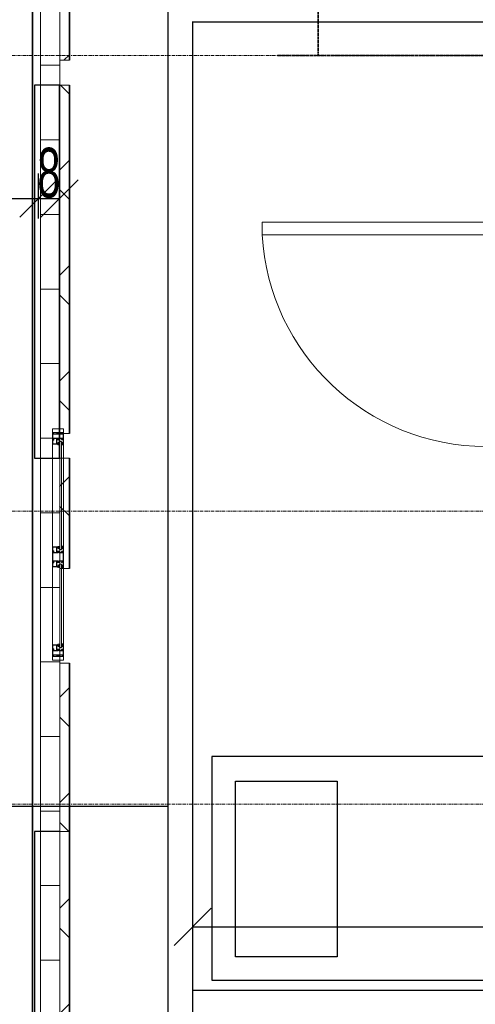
# Model space of a CAD drawing. Header units: millimetres. Extents: x -57334 to 14098, y -25409 to 16656.
# Tile 16 of 50: x -35100 to -33266, y -4374 to -416. Entities that reach past the tile are written whole.
import ezdxf

# ---------------------------------------------------------------- set-up
doc = ezdxf.new("R2010")
doc.units = ezdxf.units.MM
doc.linetypes.add('__FK_przerywana', pattern=[3.2004, 1.6002, -1.6002])
doc.linetypes.add('Linia siatki', pattern=[22.225, 12.7, -3.175, 3.175, -3.175])
for name, color, linetype, lineweight in [('A-ANNO-DIMS', 7, 'Continuous', 5), ('A-DETL-GENF', 7, 'Continuous', 5), ('A-DOOR', 7, 'Continuous', 5), ('A-GLAZ', 7, 'Continuous', 5), ('A-ROOF', 7, 'Continuous', 5), ('A-ROOF-PATT', 7, 'Continuous', 35), ('A-WALL', 7, 'Continuous', 5), ('G-IMPT', 7, 'Continuous', 5), ('S-GRID', 7, 'Continuous', 5)]:
    doc.layers.add(name, color=color, linetype=linetype, lineweight=lineweight)
doc.layers.add('A-DETL', color=7, linetype='Continuous', lineweight=5, true_color=0x00a600)
doc.styles.add('Arial_5', font='arial.ttf', dxfattribs={"width": 0.6, "height": 200})
doc.dimstyles.new('standard_wielkość_otworów', dxfattribs={"dimscale": 304.8, "dimtxt": 204.05188, "dimasz": 0.492126, "dimexe": 0.328084, "dimexo": 0.0625, "dimgap": 0, "dimtad": 1, "dimdec": 0, "dimlfac": 0.1, "dimzin": 0, "dimdsep": 46, "dimtxsty": 'Arial_5', "dimblk1": 'OBLIQUE', "dimblk2": 'OBLIQUE', "dimsah": 1, "dimcen": 0.09, "dimazin": 0, "dimtfac": 1, "dimtdec": 4, "dimtix": 1, "dimtmove": 0, "dimatfit": 3, "dimfxl": 0.328084, "dimfxlon": 1, "dimtvp": 1, "dimtolj": 1, "dimtzin": 0, "dimarcsym": 2})

# ---------------------------------------------------------------- blocks, each defined once
blk = doc.blocks.new('_Oblique')
at = {"color": 0, "linetype": 'ByBlock', "lineweight": -2}
blk.add_line((-0.5, -0.5), (0.5, 0.5), dxfattribs=at)
blk = doc.blocks.new('DIMBLOCK94-RZUT PIĘTRA II')
at = {"layer": 'A-ANNO-DIMS', "color": 0, "lineweight": -2, "transparency": 16777216}
for p, q in [((-36329.7, -1053.4), (-36329.7, -1234.4)), ((-35024.3, -1215.3), (-35024.3, -1034.4)), ((-36329.7, -1134.4), (-35024.3, -1134.4))]:
    blk.add_line(p, q, dxfattribs=at)
at = {"layer": 'Defpoints', "color": 0, "transparency": 16777216}
for p in [(-36329.7, -1034.4), (-35024.3, -1134.4), (-35024.3, -1234.4)]:
    blk.add_point(p, dxfattribs=at)
at = {"layer": 'A-ANNO-DIMS', "color": 0, "lineweight": -2, "transparency": 16777216, "xscale": 150, "yscale": 150, "zscale": 150, "rotation": 180}
blk.add_blockref('_Oblique', (-36329.7, -1134.4), dxfattribs=at)
at = {"layer": 'A-ANNO-DIMS', "color": 0, "lineweight": -2, "transparency": 16777216, "xscale": 150, "yscale": 150, "zscale": 150}
blk.add_blockref('_Oblique', (-35024.3, -1134.4), dxfattribs=at)
at = {"layer": 'A-ANNO-DIMS', "color": 0, "transparency": 16777216, "insert": (-35677, -1032.2), "char_height": 200, "width": 327.739, "attachment_point": 5, "style": 'Arial_5'}
blk.add_mtext('\\A1;131', dxfattribs=at)
blk = doc.blocks.new('DIMBLOCK95-RZUT PIĘTRA II')
at = {"layer": 'A-ANNO-DIMS', "color": 0, "lineweight": -2, "transparency": 16777216}
for p, q in [((-35024.3, -1215.3), (-35024.3, -1034.4)), ((-34939.7, -1053.4), (-34939.7, -1234.4)), ((-35024.3, -1134.4), (-34939.7, -1134.4))]:
    blk.add_line(p, q, dxfattribs=at)
at = {"layer": 'Defpoints', "color": 0, "transparency": 16777216}
for p in [(-34939.7, -1034.4), (-34939.7, -1134.4), (-35024.3, -1234.4)]:
    blk.add_point(p, dxfattribs=at)
at = {"layer": 'A-ANNO-DIMS', "color": 0, "lineweight": -2, "transparency": 16777216, "xscale": 150, "yscale": 150, "zscale": 150, "rotation": 180}
blk.add_blockref('_Oblique', (-35024.3, -1134.4), dxfattribs=at)
at = {"layer": 'A-ANNO-DIMS', "color": 0, "lineweight": -2, "transparency": 16777216, "xscale": 150, "yscale": 150, "zscale": 150}
blk.add_blockref('_Oblique', (-34939.7, -1134.4), dxfattribs=at)
at = {"layer": 'A-ANNO-DIMS', "color": 0, "transparency": 16777216, "insert": (-34982, -1032.3), "char_height": 200, "width": 109.246, "attachment_point": 5, "style": 'Arial_5'}
blk.add_mtext('\\A1;8', dxfattribs=at)
blk = doc.blocks.new('M_Jednoskrzydłowe płytowe - 90-1500678-RZUT PIĘTRA II')
at = {"layer": 'A-DOOR', "lineweight": 18}
for p, q in [((399, 150), (399, 1050.2)), ((450, 1050.2), (399, 1050.2)), ((450, 150), (450, 1050.2)), ((450, 150), (399, 150))]:
    blk.add_line(p, q, dxfattribs=at)
at = {"layer": 'A-DOOR'}
blk.add_arc((450, 150), 901.7, 93.2424, 180, dxfattribs=at)
blk = doc.blocks.new('*D282')
at = {"layer": 'A-ANNO-DIMS', "color": 0, "lineweight": -2, "transparency": 16777216}
for p, q in [((-34403.5, -4300.4), (-34403.5, -3963)), ((-31253.4, -4300.4), (-31253.4, -3963)), ((-34403.5, -4063), (-31253.4, -4063))]:
    blk.add_line(p, q, dxfattribs=at)
at = {"layer": 'Defpoints', "color": 0, "transparency": 16777216}
for p in [(-31253.4, -4063), (-34403.5, -4319.4), (-31253.4, -4319.4)]:
    blk.add_point(p, dxfattribs=at)
at = {"layer": 'A-ANNO-DIMS', "color": 0, "lineweight": -2, "transparency": 16777216, "xscale": 150, "yscale": 150, "zscale": 150, "rotation": 180}
blk.add_blockref('_Oblique', (-34403.5, -4063), dxfattribs=at)
at = {"layer": 'A-ANNO-DIMS', "color": 0, "lineweight": -2, "transparency": 16777216, "xscale": 150, "yscale": 150, "zscale": 150}
blk.add_blockref('_Oblique', (-31253.4, -4063), dxfattribs=at)
at = {"layer": 'A-ANNO-DIMS', "color": 0, "transparency": 16777216, "insert": (-32828.5, -3960.8), "char_height": 200, "attachment_point": 5, "style": 'Arial_5'}
blk.add_mtext('\\A1;315', dxfattribs=at)
blk = doc.blocks.new('Aluprof_MB-45_I_Alu_Window-FIX-4-panel_ENG_R-00495 - 1230 x 1484-1595857-RZUT PIĘTRA II')
at = {"layer": 'A-DETL-GENF'}
for p, q in [((6.5, 45), (-400, 45)), ((400, 45), (93.5, 45)), ((-400, 36), (6.5, 36)), ((-400, 30), (6.5, 30)), ((93.5, 36), (400, 36)), ((93.5, 30), (400, 30)), ((11.3, 0), (-403.3, 0)), ((403.2, 0), (61.1, 0))]:
    blk.add_line(p, q, dxfattribs=at)
at = {"layer": 'A-GLAZ', "color": 55, "true_color": 0xafaf3c}
for p, q in [((-465, 45), (-450, 45)), ((-465, 0), (-465, 45)), ((-450, 45), (-450, 0)), ((465, 45), (450, 45)), ((450, 45), (450, 0)), ((465, 0), (465, 45)), ((-450, 0), (-465, 0)), ((450, 0), (465, 0))]:
    blk.add_line(p, q, dxfattribs=at)
at = {"layer": 'G-IMPT'}
for p, q in [((-412.7, 30), (-412.4, 30)), ((-403.2, 26.3), (-405.1, 26.3)), ((-403, 21.6), (-402.9, 23.3)), ((-401.9, 21.4), (-402.8, 21.4)), ((-402.6, 27.3), (-402.7, 26.8)), ((-402.4, 30), (-400.9, 30)), ((-399.9, 28.3), (-401.1, 22.1)), ((6.4, 28.3), (7.6, 22.1)), ((8.9, 30), (7.4, 30)), ((8.4, 21.4), (9.3, 21.4)), ((9.1, 27.3), (9.2, 26.8)), ((9.5, 21.6), (9.4, 23.3)), ((9.7, 26.3), (11.6, 26.3)), ((19.2, 30), (18.9, 30)), ((80.8, 30), (81.1, 30)), ((90.3, 26.3), (88.4, 26.3)), ((90.5, 21.6), (90.6, 23.3)), ((91.6, 21.4), (90.7, 21.4)), ((90.9, 27.3), (90.8, 26.8)), ((91.1, 30), (92.6, 30)), ((93.6, 28.3), (92.4, 22.1)), ((399.9, 28.3), (401.1, 22.1)), ((402.4, 30), (400.9, 30)), ((401.9, 21.4), (402.8, 21.4)), ((402.6, 27.3), (402.7, 26.8)), ((403, 21.6), (402.9, 23.3)), ((403.2, 26.3), (405.1, 26.3)), ((412.7, 30), (412.4, 30))]:
    blk.add_line(p, q, dxfattribs=at)
at = {"layer": 'G-IMPT', "flags": 128}
for points in [[(-400, 44.5), (-400.5, 45), (-450, 45), (-450, 41.4), (-448.5, 41), (-448, 41), (-448, 43), (-445, 43), (-445, 33.2), (-444.8, 33), (-445, 32.8), (-445, 25), (-448, 25), (-448, 27), (-448.5, 27), (-450, 26.6), (-450, 18.4), (-448.5, 18), (-448, 18), (-448, 20), (-445, 20), (-445, 11.2), (-444.8, 11), (-445, 10.8), (-445, 2), (-448, 2), (-448, 4), (-448.5, 4), (-450, 3.6), (-450, 0), (-421, 0), (-421, 3.6), (-422.5, 4), (-423, 4), (-423, 2), (-426, 2), (-426, 10.8), (-426.2, 11), (-426, 11.2), (-426, 20), (-423, 20), (-423, 18), (-422.5, 18), (-421, 18.4), (-421, 29.1), (-421.2, 29.3), (-422, 29.3), (-422.2, 29.1), (-422.2, 27.8), (-426, 27.8), (-426, 32.8), (-426.2, 33), (-426, 33.2), (-426, 38.3), (-422.2, 38.3), (-422.2, 37), (-422, 36.8), (-421.2, 36.8), (-421, 37), (-421, 39.5), (-421.2, 39.7), (-424.5, 39.7), (-424.5, 41), (-426, 41), (-426, 43.4), (-410, 43.4), (-410, 41), (-411.5, 41), (-411.5, 40), (-408, 40), (-407, 41), (-408.5, 41), (-408.5, 43.5), (-401.5, 43.5), (-401.5, 41), (-403, 41), (-402, 40), (-400, 40)], [(-427.6, 26.8), (-427.1, 26.3), (-422.5, 26.3), (-422.5, 21.5), (-427.1, 21.5), (-427.6, 21), (-427.6, 1.6), (-443.4, 1.6), (-443.4, 21), (-443.9, 21.5), (-448.5, 21.5), (-448.5, 23.5), (-443.9, 23.5), (-443.4, 24), (-443.4, 43.4), (-427.6, 43.4)], [(-406.3, 36.1), (-407.9, 36.1), (-408.7, 36), (-410, 36), (-410.3, 36.3), (-410, 39.7), (-409.7, 40), (-400.3, 40), (-400, 39.7), (-399.7, 36.3), (-400, 36), (-401.3, 36), (-402.1, 36.1), (-403.7, 36.1), (-404.4, 36), (-405.6, 36)], [(12.8, 36.1), (14.4, 36.1), (15.2, 36), (16.5, 36), (16.8, 36.3), (16.5, 39.7), (16.2, 40), (6.8, 40), (6.5, 39.7), (6.2, 36.3), (6.5, 36), (7.8, 36), (8.6, 36.1), (10.2, 36.1), (10.9, 36), (12.1, 36)], [(93, 45), (93.5, 44.5), (93.5, 40), (91.5, 40), (90.5, 41), (92, 41), (92, 43.5), (85, 43.5), (85, 41), (86.5, 41), (85.5, 40), (82, 40), (82, 41), (83.5, 41), (83.5, 43.2), (67.5, 43.2), (67.5, 41), (69, 41), (69, 39.7), (72.3, 39.7), (72.5, 39.5), (72.5, 37), (72.3, 36.8), (71.5, 36.8), (71.3, 37), (71.3, 38.3), (67.4, 38.3), (67.4, 33.2), (67.2, 33), (67.4, 32.8), (67.4, 27.8), (71.3, 27.8), (71.3, 29.1), (71.5, 29.3), (72.3, 29.3), (72.5, 29.1), (72.5, 18.4), (71, 18), (70.5, 18), (70.5, 20), (67.5, 20), (67.5, 11.2), (67.3, 11), (67.5, 10.8), (67.5, 2), (70.5, 2), (70.5, 4), (71, 4), (72.5, 3.6), (72.5, 0), (27.5, 0), (27.5, 3.6), (29, 4), (29.5, 4), (29.5, 2), (32.5, 2), (32.5, 10.8), (32.7, 11), (32.5, 11.2), (32.5, 20), (29.5, 20), (29.5, 18), (29, 18), (27.5, 18.4), (27.5, 29.1), (27.7, 29.3), (28.5, 29.3), (28.7, 29.1), (28.7, 27.8), (32.6, 27.8), (32.6, 32.8), (32.8, 33), (32.6, 33.2), (32.6, 38.3), (28.7, 38.3), (28.7, 37), (28.5, 36.8), (27.7, 36.8), (27.5, 37), (27.5, 39.5), (27.7, 39.7), (31, 39.7), (31, 41), (32.5, 41), (32.5, 43.4), (16.5, 43.4), (16.5, 41), (18, 41), (18, 40), (14.5, 40), (13.5, 41), (15, 41), (15, 43.5), (8, 43.5), (8, 41), (9.5, 41), (8.5, 40), (6.5, 40), (6.5, 44.5), (7, 45)], [(34.3, 43.2), (65.7, 43.2), (65.7, 26.5), (66.2, 26), (70.7, 26), (70.7, 21.8), (66.2, 21.8), (65.7, 21.3), (65.7, 1.8), (34.3, 1.8), (34.3, 21.3), (33.8, 21.8), (29.3, 21.8), (29.3, 26), (33.8, 26), (34.3, 26.5)], [(87.2, 36.1), (85.6, 36.1), (84.8, 36), (83.5, 36), (83.2, 36.3), (83.5, 39.7), (83.8, 40), (93.2, 40), (93.5, 39.7), (93.8, 36.3), (93.5, 36), (92.2, 36), (91.4, 36.1), (89.8, 36.1), (89.1, 36), (87.9, 36)], [(406.3, 36.1), (407.9, 36.1), (408.7, 36), (410, 36), (410.3, 36.3), (410, 39.7), (409.7, 40), (400.3, 40), (400, 39.7), (399.7, 36.3), (400, 36), (401.3, 36), (402.1, 36.1), (403.7, 36.1), (404.4, 36), (405.6, 36)], [(400, 44.5), (400.5, 45), (450, 45), (450, 41.4), (448.5, 41), (448, 41), (448, 43), (445, 43), (445, 33.2), (444.8, 33), (445, 32.8), (445, 25), (448, 25), (448, 27), (448.5, 27), (450, 26.6), (450, 18.4), (448.5, 18), (448, 18), (448, 20), (445, 20), (445, 11.2), (444.8, 11), (445, 10.8), (445, 2), (448, 2), (448, 4), (448.5, 4), (450, 3.6), (450, 0), (421, 0), (421, 3.6), (422.5, 4), (423, 4), (423, 2), (426, 2), (426, 10.8), (426.2, 11), (426, 11.2), (426, 20), (423, 20), (423, 18), (422.5, 18), (421, 18.4), (421, 29.1), (421.2, 29.3), (422, 29.3), (422.2, 29.1), (422.2, 27.8), (426, 27.8), (426, 32.8), (426.2, 33), (426, 33.2), (426, 38.3), (422.2, 38.3), (422.2, 37), (422, 36.8), (421.2, 36.8), (421, 37), (421, 39.5), (421.2, 39.7), (424.5, 39.7), (424.5, 41), (426, 41), (426, 43.4), (410, 43.4), (410, 41), (411.5, 41), (411.5, 40), (408, 40), (407, 41), (408.5, 41), (408.5, 43.5), (401.5, 43.5), (401.5, 41), (403, 41), (402, 40), (400, 40)], [(427.6, 26.8), (427.1, 26.3), (422.5, 26.3), (422.5, 21.5), (427.1, 21.5), (427.6, 21), (427.6, 1.6), (443.4, 1.6), (443.4, 21), (443.9, 21.5), (448.5, 21.5), (448.5, 23.5), (443.9, 23.5), (443.4, 24), (443.4, 43.4), (427.6, 43.4)], [(-423.2, 4.2), (-423.3, 3.8), (-423.9, 3.6), (-425, 4.3), (-424.7, 5.2), (-419.8, 5.2), (-419.8, 1.9), (-419.3, 1.4), (-405.4, 1.4), (-404.4, 2.4), (-404.4, 16.3), (-404.9, 16.8), (-422.2, 16.8), (-425.1, 16.8), (-425.5, 17.7), (-423.6, 19.5), (-423.2, 19.4), (-423.2, 17.8), (-421, 17.8), (-404.8, 17.8), (-404.3, 18.3), (-404.3, 20.5), (-405.5, 20.5), (-410.6, 22.4), (-411, 22.9), (-410.9, 23.3), (-410.2, 23.5), (-405.3, 21.7), (-404.5, 21.7), (-404.8, 23.5), (-403.5, 23.5), (-403, 23), (-403, 0.2), (-403.3, 0), (-421, 0), (-421, 4.2)], [(29.7, 4.2), (29.8, 3.8), (30.4, 3.6), (31.5, 4.3), (31.2, 5.2), (26.3, 5.2), (26.3, 1.9), (25.8, 1.4), (11.9, 1.4), (10.9, 2.4), (10.9, 16.3), (11.4, 16.8), (28.7, 16.8), (31.6, 16.8), (32, 17.7), (30.1, 19.5), (29.7, 19.4), (29.7, 17.8), (27.5, 17.8), (11.3, 17.8), (10.8, 18.3), (10.8, 20.5), (12, 20.5), (17.1, 22.4), (17.5, 22.9), (17.4, 23.3), (16.7, 23.5), (11.8, 21.7), (11, 21.7), (11.3, 23.5), (10, 23.5), (9.5, 23), (9.5, 0.2), (9.7, 0), (27.5, 0), (27.5, 4.2)], [(70.3, 4.2), (70.2, 3.8), (69.6, 3.6), (68.5, 4.3), (68.8, 5.2), (73.7, 5.2), (73.7, 1.9), (74.2, 1.4), (88.1, 1.4), (89.1, 2.4), (89.1, 16.3), (88.6, 16.8), (71.3, 16.8), (68.4, 16.8), (68, 17.7), (69.9, 19.5), (70.3, 19.4), (70.3, 17.8), (72.5, 17.8), (88.7, 17.8), (89.2, 18.3), (89.2, 20.5), (88, 20.5), (82.9, 22.4), (82.5, 22.9), (82.6, 23.3), (83.3, 23.5), (88.2, 21.7), (89, 21.7), (88.7, 23.5), (90, 23.5), (90.5, 23), (90.5, 0.2), (90.2, 0), (72.5, 0), (72.5, 4.2)], [(423.2, 4.2), (423.3, 3.8), (423.9, 3.6), (425, 4.3), (424.7, 5.2), (419.8, 5.2), (419.8, 1.9), (419.3, 1.4), (405.4, 1.4), (404.4, 2.4), (404.4, 16.3), (404.9, 16.8), (422.2, 16.8), (425.1, 16.8), (425.5, 17.7), (423.6, 19.5), (423.2, 19.4), (423.2, 17.8), (421, 17.8), (404.8, 17.8), (404.3, 18.3), (404.3, 20.5), (405.5, 20.5), (410.6, 22.4), (411, 22.9), (410.9, 23.3), (410.2, 23.5), (405.3, 21.7), (404.5, 21.7), (404.8, 23.5), (403.5, 23.5), (403, 23), (403, 0.2), (403.2, 0), (421, 0), (421, 4.2)]]:
    blk.add_lwpolyline(points, close=True, dxfattribs=at)
for points in [[(-407, 40), (-407, 41), (-407.5, 41), (-407.5, 41.5), (-407.3, 41.9), (-406.5, 43), (-403.5, 43), (-402.7, 41.9), (-402.5, 41.5), (-402.5, 41), (-403, 41), (-403, 40)], [(13.5, 40), (13.5, 41), (14, 41), (14, 41.5), (13.8, 41.9), (13, 43), (10, 43), (9.2, 41.9), (9, 41.5), (9, 41), (9.5, 41), (9.5, 40)], [(86.5, 40), (86.5, 41), (86, 41), (86, 41.5), (86.2, 41.9), (87, 43), (90, 43), (90.8, 41.9), (91, 41.5), (91, 41), (90.5, 41), (90.5, 40)], [(407, 40), (407, 41), (407.5, 41), (407.5, 41.5), (407.3, 41.9), (406.5, 43), (403.5, 43), (402.7, 41.9), (402.5, 41.5), (402.5, 41), (403, 41), (403, 40)], [(-354, 36), (-414, 36), (-414, 30), (-354, 30)], [(-403.1, 23.5), (-405.2, 23.5), (-405.4, 22.7)], [(-39.5, 36), (20.5, 36), (20.5, 30), (-39.5, 30)], [(9.6, 23.5), (11.7, 23.5), (11.9, 22.7)], [(139.5, 36), (79.5, 36), (79.5, 30), (139.5, 30)], [(90.4, 23.5), (88.3, 23.5), (88.1, 22.7)], [(354, 36), (414, 36), (414, 30), (354, 30)], [(403.1, 23.5), (405.2, 23.5), (405.4, 22.7)]]:
    blk.add_lwpolyline(points, dxfattribs=at)
at = {"layer": 'G-IMPT'}
for centre in [(-405, 41.3), (11.5, 41.3), (88.5, 41.3), (405, 41.3)]:
    blk.add_circle(centre, 1, dxfattribs=at)
for centre, radius, start, end in [((-412.8, 29.2), 0.82, 88.3309, 254.1936), ((-416.2, 18), 10.9, 24.1906, 72.9309), ((-413, 22.9), 7.1, 38.4087, 84.7254), ((-407, 27.7), 0.57, 216.6541, 311.4905), ((-402.3, 25.2), 4.82, 91.8339, 154.522), ((-405.9, 22.8), 0.5, 224.7824, 345), ((-402.3, 26), 3.53, 72.0819, 164.2736), ((-405.1, 27), 0.606, 180.9387, 274.7577), ((-403.4, 27), 0.711, 284.2724, 341.4484), ((-403.1, 23.3), 0.2, 355, 90), ((-402.8, 21.6), 0.2, 175, 270), ((-401.2, 27), 1.38, 95.8715, 168.0912), ((-401.9, 22.2), 0.8, 270, 355.7208), ((-401.4, 28.9), 0.492, 278.4511, 68.4438), ((-401, 28.8), 1.19, 335.9195, 86.1021), ((7.5, 28.8), 1.19, 93.8979, 204.0805), ((7.9, 28.9), 0.492, 111.5562, 261.5489), ((8.4, 22.2), 0.8, 184.2792, 270), ((8.8, 26), 3.53, 15.7264, 107.9181), ((7.7, 27), 1.38, 11.9088, 84.1285), ((8.8, 25.2), 4.82, 25.478, 88.1661), ((9.9, 27), 0.711, 198.5516, 255.7276), ((9.3, 21.6), 0.2, 270, 5), ((9.6, 23.3), 0.2, 90, 185), ((11.6, 27), 0.606, 265.2423, 359.0613), ((12.4, 22.8), 0.5, 195, 315.2176), ((22.7, 18), 10.9, 107.0691, 155.8094), ((13.5, 27.7), 0.57, 228.5095, 323.3459), ((19.5, 22.9), 7.1, 95.2746, 141.5913), ((19.3, 29.2), 0.82, 285.8064, 91.6691), ((80.7, 29.2), 0.82, 88.3309, 254.1936), ((77.3, 18), 10.9, 24.1906, 72.9309), ((80.5, 22.9), 7.1, 38.4087, 84.7254), ((86.5, 27.7), 0.57, 216.6541, 311.4905), ((91.2, 25.2), 4.82, 91.8339, 154.522), ((87.6, 22.8), 0.5, 224.7824, 345), ((91.2, 26), 3.53, 72.0819, 164.2736), ((88.4, 27), 0.606, 180.9387, 274.7577), ((90.1, 27), 0.711, 284.2724, 341.4484), ((90.4, 23.3), 0.2, 355, 90), ((90.7, 21.6), 0.2, 175, 270), ((92.3, 27), 1.38, 95.8715, 168.0912), ((91.6, 22.2), 0.8, 270, 355.7208), ((92.1, 28.9), 0.492, 278.4511, 68.4438), ((92.5, 28.8), 1.19, 335.9195, 86.1021), ((401, 28.8), 1.19, 93.8979, 204.0805), ((401.4, 28.9), 0.492, 111.5562, 261.5489), ((401.9, 22.2), 0.8, 184.2792, 270), ((402.3, 26), 3.53, 15.7264, 107.9181), ((401.2, 27), 1.38, 11.9088, 84.1285), ((402.3, 25.2), 4.82, 25.478, 88.1661), ((403.4, 27), 0.711, 198.5516, 255.7276), ((402.8, 21.6), 0.2, 270, 5), ((403.1, 23.3), 0.2, 90, 185), ((405.1, 27), 0.606, 265.2423, 359.0613), ((405.9, 22.8), 0.5, 195, 315.2176), ((416.2, 18), 10.9, 107.0691, 155.8094), ((407, 27.7), 0.57, 228.5095, 323.3459), ((413, 22.9), 7.1, 95.2746, 141.5913), ((412.8, 29.2), 0.82, 285.8064, 91.6691)]:
    blk.add_arc(centre, radius, start, end, dxfattribs=at)

msp = doc.modelspace()

# ---------------------------------------------------------------- hatches: boundary and pattern name
at = {"layer": 'A-ROOF-PATT', "lineweight": 5}
h = msp.add_hatch(dxfattribs=at)
h.set_pattern_fill('FP_1', color=256, style=0, pattern_type=2)
h.set_pattern_definition([(0, (0, 0), (0, 299.803), []), (90, (0, 0), (-299.803, 2e-14), [])])
h.paths.add_polyline_path([(-35016.3, -12888.5), (-30356.8, -12931), (-30356.8, -10561), (-10402.7, -10561), (-10402.7, -12931), (-5606.8, -12931), (-5606.8, 1742.2), (-27689.4, 1742.2), (-27689.4, 1664.4), (-5684.6, 1664.4), (-5684.6, -12853.2), (-10324.9, -12853.2), (-10324.9, -10483.2), (-30434.6, -10483.2), (-30434.6, -12853.2), (-34938.5, -12853.2), (-34938.5, 1664.4), (-33349.4, 1664.4), (-33349.4, 1742.2), (-35016.3, 1742.2), (-35016.3, -11461.5)])
h = msp.add_hatch(dxfattribs=at)
h.set_pattern_fill('FP_2', color=256, style=0, pattern_type=2)
h.set_pattern_definition([(45, (0, 0), (-211.9927, 211.9927), []), (135, (0, 0), (-211.9927, -211.9927), [])])
h.paths.add_polyline_path([(-8762, -12853.2), (-5684.6, -12853.2), (-5684.6, -8454.4), (-5723.5, -8454.4), (-5723.5, -12814.3), (-10286, -12814.3), (-10286, -10444.3), (-14203.4, -10444.3), (-14203.4, -10483.2), (-10324.9, -10483.2), (-10324.9, -12853.2)])
h.paths.add_polyline_path([(-34125.3, -12853.2), (-30434.6, -12853.2), (-30434.6, -10483.2), (-28093.4, -10483.2), (-28093.4, -10444.3), (-30473.5, -10444.3), (-30473.5, -12814.3), (-34899.6, -12812.5), (-34899.6, -8129.2), (-34939.7, -8129.2), (-34938.5, -12853.2)])
h.paths.add_polyline_path([(-21103.4, -10483.2), (-19883.4, -10483.2), (-19883.4, -10444.3), (-21103.4, -10444.3)])
h.paths.add_polyline_path([(-26783.4, -10483.2), (-26783.4, -10444.3), (-28003.4, -10444.3), (-28003.4, -10483.2), (-27361.8, -10483.2)])
h.paths.add_polyline_path([(-24643.4, -10483.2), (-24643.4, -10444.3), (-26693.4, -10444.3), (-26693.4, -10483.2), (-25670.9, -10483.2)])
h.paths.add_polyline_path([(-24553.4, -10483.2), (-23333.4, -10483.2), (-23333.4, -10444.3), (-24553.4, -10444.3)])
h.paths.add_polyline_path([(-23243.4, -10483.2), (-21193.4, -10483.2), (-21193.4, -10444.3), (-23243.4, -10444.3)])
h.paths.add_polyline_path([(-15525.5, -10483.2), (-14293.4, -10483.2), (-14293.4, -10444.3), (-16343.4, -10444.3), (-16343.4, -10483.2)])
h.paths.add_polyline_path([(-19793.4, -10483.2), (-17743.4, -10483.2), (-17743.4, -10444.3), (-19793.4, -10444.3)])
h.paths.add_polyline_path([(-17216.4, -10483.2), (-16433.4, -10483.2), (-16433.4, -10444.3), (-17653.4, -10444.3), (-17653.4, -10483.2)])
h.paths.add_polyline_path([(-5723.5, -8164.4), (-5684.6, -8164.4), (-5684.6, -7639.4), (-5723.5, -7639.4), (-5723.5, -7915.8)])
h.paths.add_polyline_path([(-34938.5, -8029.2), (-34899.6, -8029.2), (-34899.6, -6629.2), (-34939.7, -6629.2), (-34938.5, -6721)])
h.paths.add_polyline_path([(-5723.5, -7549.4), (-5684.6, -7549.4), (-5684.6, -6249.4), (-5723.5, -6249.4), (-5723.5, -6721)])
h.paths.add_polyline_path([(-34899.6, -6529.2), (-34899.6, -6082.6), (-34938.5, -6082.6), (-34938.5, -6529.2)])
h.paths.add_polyline_path([(-5684.6, -6159.4), (-5684.6, -5694.4), (-5723.5, -5694.4), (-5723.5, -6159.4)])
h.paths.add_polyline_path([(-34899.6, -5702.6), (-34899.6, -3002.6), (-34938.5, -3002.6), (-34938.5, -5702.6)])
h.paths.add_polyline_path([(-5684.6, -5404.4), (-5684.6, -2334.2), (-5723.5, -2334.2), (-5723.5, -5404.4)])
h.paths.add_polyline_path([(-34899.6, -2622.6), (-34899.6, -2179.2), (-34939.7, -2179.2), (-34938.5, -2622.6)])
h.paths.add_polyline_path([(-5684.6, -2244.2), (-5684.6, 1664.4), (-10533.4, 1664.4), (-10533.4, 1625.5), (-5723.5, 1625.5), (-5723.5, -2244.2)])
h.paths.add_polyline_path([(-34939.7, -2081.1), (-34899.6, -2079.2), (-34899.6, -681.1), (-34938.5, -679.2), (-34938.5, -1941.7)])
h.paths.add_polyline_path([(-34938.5, -579.2), (-34899.6, -579.2), (-34899.6, 1627.3), (-33349.4, 1625.5), (-33349.4, 1664.4), (-34938.5, 1666.2), (-34938.5, 447.9)])
h.paths.add_polyline_path([(-19793.4, 1625.5), (-17743.4, 1625.5), (-17743.4, 1664.4), (-19793.4, 1664.4)])
h.paths.add_polyline_path([(-14293.4, 1625.5), (-14293.4, 1664.4), (-16343.4, 1664.4), (-16343.4, 1625.5), (-15525.5, 1625.5)])
h.paths.add_polyline_path([(-27689.4, 1625.5), (-24643.4, 1625.5), (-24643.4, 1664.4), (-27689.4, 1664.4), (-27689.4, 1642.7)])
h.paths.add_polyline_path([(-12893.4, 1625.5), (-10833.4, 1625.5), (-10833.4, 1664.4), (-12893.4, 1664.4)])
h.paths.add_polyline_path([(-12983.4, 1625.5), (-12983.4, 1664.4), (-14203.4, 1664.4), (-14203.4, 1625.5), (-13834.6, 1625.5)])
h.paths.add_polyline_path([(-24553.4, 1625.5), (-23333.4, 1625.5), (-23333.4, 1664.4), (-24553.4, 1664.4)])
h.paths.add_polyline_path([(-23243.4, 1625.5), (-21193.4, 1625.5), (-21193.4, 1664.4), (-23243.4, 1664.4)])
h.paths.add_polyline_path([(-17216.4, 1625.5), (-16433.4, 1625.5), (-16433.4, 1664.4), (-17653.4, 1664.4), (-17653.4, 1625.5)])
h.paths.add_polyline_path([(-21103.4, 1625.5), (-19883.4, 1625.5), (-19883.4, 1664.4), (-21103.4, 1664.4)])

# ---------------------------------------------------------------- linework, layer by layer
for p, q in [((-34403.5, -4344.2), (-34403.5, -2544.2)), ((-32226.1, -3377.7), (-34326.1, -3377.7)), ((-34326.1, -3377.7), (-34326.1, -4277.7)), ((-34326.1, -4277.7), (-32226.1, -4277.7)), ((-31133.4, -4319.4), (-34403.5, -4319.4))]:
    msp.add_line(p, q)
msp.add_lwpolyline([(-34231.7, -4183.4), (-34231.7, -3477.3), (-33822.1, -3477.3), (-33822.1, -4183.4)], close=True)
at = {"layer": 'A-DETL', "color": 5, "linetype": '__FK_przerywana', "lineweight": 35, "true_color": 0x0000ff}
for p, q in [((-33899.3, -557.6), (-33899.3, 6257.4)), ((-27183.4, -559.4), (-34063, -559.4))]:
    msp.add_line(p, q, dxfattribs=at)
at = {"layer": 'A-ROOF', "lineweight": 35}
for p, q in [((-35047.4, 1775.1), (-35047.4, -12960.3)), ((-34899.6, -579.2), (-34899.6, 1627.3)), ((-34899.6, -2079.2), (-34899.6, -679.2)), ((-34899.6, -2622.6), (-34899.6, -2179.2)), ((-34899.6, -5702.6), (-34899.6, -3002.6))]:
    msp.add_line(p, q, dxfattribs=at)
at = {"layer": 'A-ROOF'}
for p, q in [((-35016.3, -12929.1), (-35016.3, 1744)), ((-34938.5, -6629.2), (-34938.5, 1666.2))]:
    msp.add_line(p, q, dxfattribs=at)
at = {"layer": 'A-WALL', "lineweight": 25}
for p, q in [((-34503.5, -332.6), (-34503.5, -679.2)), ((-34403.5, -6082.6), (-34403.5, -422.6)), ((-34403.5, -424.4), (-30833.4, -424.4)), ((-35039.7, -679.2), (-35039.7, -2179.2)), ((-34939.7, -679.2), (-35039.7, -679.2)), ((-34939.7, -2179.2), (-34939.7, -679.2)), ((-34503.5, -679.2), (-34503.5, -2179.2)), ((-35039.7, -2179.2), (-34939.7, -2179.2)), ((-34503.5, -2179.2), (-34503.5, -6082.6)), ((-34503.5, -3579.1), (-35853.4, -3579.1)), ((-35039.7, -3679.1), (-35039.7, -5179.1)), ((-34939.7, -3679.1), (-35039.7, -3679.1))]:
    msp.add_line(p, q, dxfattribs=at)
at = {"layer": 'A-WALL'}
for p, q in [((-34938.5, -579.2), (-34899.6, -579.2)), ((-34938.5, -679.2), (-34899.6, -679.2)), ((-34899.6, -2079.2), (-34938.5, -2079.2)), ((-34899.6, -2179.2), (-34938.5, -2179.2)), ((-34938.5, -2622.6), (-34899.6, -2622.6)), ((-34938.5, -3002.6), (-34899.6, -3002.6)), ((-34938.5, -3679.1), (-34899.6, -3679.1))]:
    msp.add_line(p, q, dxfattribs=at)
at = {"layer": 'S-GRID', "linetype": 'Linia siatki'}
for p, q in [((-55866.7, -559.4), (559.4, -559.4)), ((-55866.7, -2392.4), (559.4, -2392.4)), ((-55866.7, -3569.4), (559.4, -3569.4))]:
    msp.add_line(p, q, dxfattribs=at)

# ---------------------------------------------------------------- block references
at = {"layer": 'A-DOOR', "rotation": 89.99999999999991}
msp.add_blockref('M_Jednoskrzydłowe płytowe - 90-1500678-RZUT PIĘTRA II', (-33073.4, -1679.9), dxfattribs=at)
at = {"layer": 'A-GLAZ', "color": 55, "true_color": 0xafaf3c, "rotation": 270}
msp.add_blockref('Aluprof_MB-45_I_Alu_Window-FIX-4-panel_ENG_R-00495 - 1230 x 1484-1595857-RZUT PIĘTRA II', (-34967.7, -2525.6), dxfattribs=at)

# ---------------------------------------------------------------- dimensions: what is measured, and where the dimension line sits
at = {"layer": 'A-ANNO-DIMS', "color": 250, "true_color": 0x303030}
for base, p1, p2, override, picture, middle in [((-35024.3, -1134.4), (-36329.7, -1034.4), (-35024.3, -1234.4), {"dimpost": '<>', "dimfxl": 1320.716159}, 'DIMBLOCK94-RZUT PIĘTRA II', (-35677, -1032.2)), ((-34939.7, -1134.4), (-35024.3, -1234.4), (-34939.7, -1034.4), {"dimpost": '<>', "dimfxl": 217.123881}, 'DIMBLOCK95-RZUT PIĘTRA II', (-34982, -1032.3)), ((-31253.4, -4063), (-34403.5, -4319.4), (-31253.4, -4319.4), {"dimpost": '<>', "dimfxl": 2050}, '*D282', (-32828.5, -3960.8))]:
    dim = msp.add_linear_dim(base=base, p1=p1, p2=p2, dimstyle='standard_wielkość_otworów', override=override, dxfattribs=at)
    dim.commit()
    dim.dimension.update_dxf_attribs({"geometry": picture, "text_midpoint": middle})

doc.saveas('drawing.dxf')
